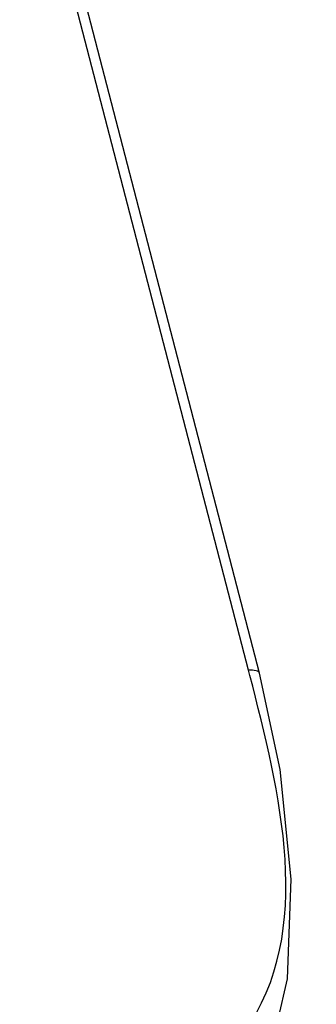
# Paper-space layout 'Sheet' of a CAD drawing. Header units: inches. Extents: x 0.2 to 10.8, y 0.2 to 8.3.
# Tile 17 of 256: x 1.6919 to 1.7332, y 1.5575 to 1.6945. Entities that reach past the tile are written whole.
import ezdxf

# ---------------------------------------------------------------- set-up
doc = ezdxf.new("R2010")
doc.units = ezdxf.units.IN
doc.header["$MEASUREMENT"] = 0
doc.layers.get('0').update_dxf_attribs({"lineweight": 5})

psp = doc.layouts.new('Sheet')

# ---------------------------------------------------------------- linework, layer by layer
at = {"color": 0, "linetype": 'ByBlock', "lineweight": -3}
for p, q in [((1.725307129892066, 1.603589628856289), (1.693190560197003, 1.727269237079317)), ((1.72376292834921, 1.604041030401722), (1.691932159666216, 1.726620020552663))]:
    psp.add_line(p, q, dxfattribs=at)
psp.add_lwpolyline([(1.715293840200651, 1.533704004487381), (1.721830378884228, 1.540279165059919), (1.72649827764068, 1.549421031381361), (1.729164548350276, 1.561072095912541), (1.729708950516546, 1.574933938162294), (1.728145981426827, 1.590207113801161), (1.725306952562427, 1.603590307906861)], dxfattribs=at)
psp.add_arc((1.587333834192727, 1.568617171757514), 0.14095303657, 14.24261719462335, 14.5554438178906, dxfattribs=at)
for points, knots in [([(1.725305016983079, 1.603590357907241), (1.725259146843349, 1.603775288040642), (1.724625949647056, 1.604022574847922), (1.724123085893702, 1.604032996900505), (1.723762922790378, 1.604041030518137)], [0, 0, 0, 0, 0.3459307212, 1, 1, 1, 1]), ([(1.715778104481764, 1.547904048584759), (1.718813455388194, 1.548609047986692), (1.734159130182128, 1.563934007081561), (1.728024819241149, 1.587259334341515), (1.723954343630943, 1.60329562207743)], [0, 0, 0, 0, 0.1584940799, 1, 1, 1, 1])]:
    psp.add_open_spline(points, degree=3, knots=knots, dxfattribs=at)

doc.saveas('drawing.dxf')
